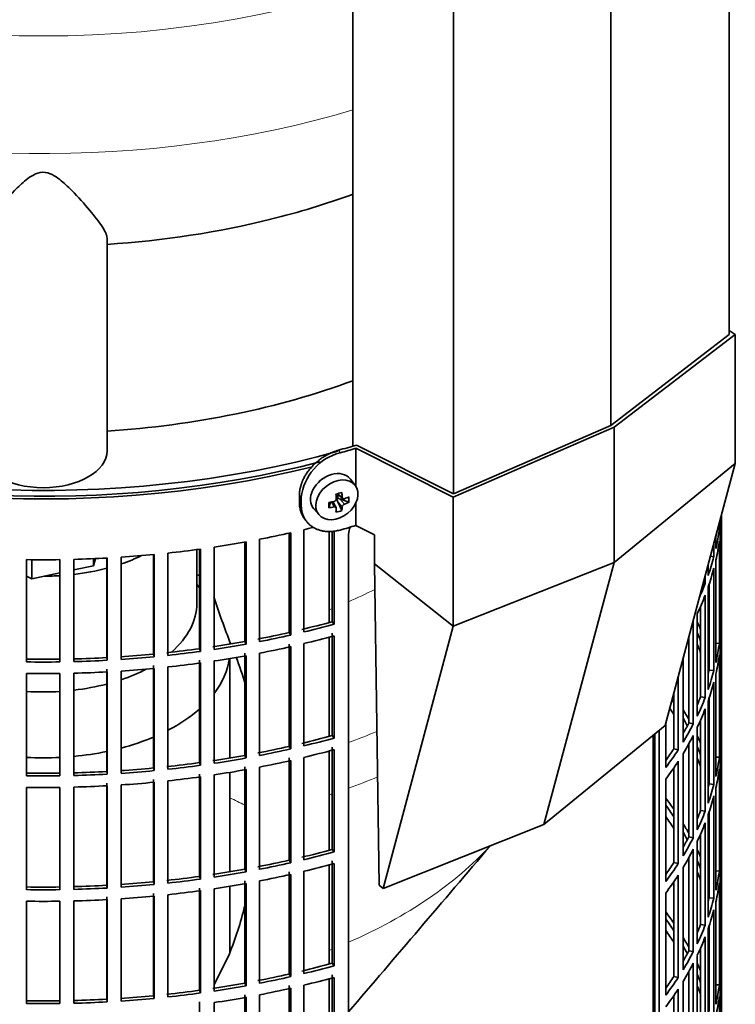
# Model space of a CAD drawing. Header units: millimetres. Extents: x 416 to 1308, y -2710 to 2025.
# Tile 6 of 27: x 1154 to 1305, y -2506 to -2298. Entities that reach past the tile are written whole.
import ezdxf

# ---------------------------------------------------------------- set-up
doc = ezdxf.new("R2010")
doc.units = ezdxf.units.MM
for name, color, linetype in [('M5X8_UNI7687', 7, 'Continuous'), ('MID_344-7', 7, 'Continuous'), ('VSI184-254_GIUNT', 7, 'Continuous'), ('VSI344-454_FILTR', 7, 'Continuous'), ('VSI344-454_SUPPO', 7, 'Continuous'), ('VSI344-454_TERMI', 7, 'Continuous'), ('VSI344_DIFFUSORE', 7, 'Continuous')]:
    doc.layers.add(name, color=color, linetype=linetype)

# ---------------------------------------------------------------- blocks, each defined once
blk = doc.blocks.new('SE4')
at = {"layer": 'M5X8_UNI7687', "color": 7, "linetype": 'Continuous', "lineweight": 35}
for p, q in [((1224.62, -2396.22), (1223.62, -2394.86)), ((1220.81, -2397.93), (1221.97, -2398.93)), ((1220.89, -2398), (1220.89, -2398.88)), ((1223.25, -2399.74), (1221.31, -2398.99)), ((1215.84, -2401.14), (1216.95, -2402.41)), ((1219.02, -2400.88), (1219.37, -2399.7)), ((1220.55, -2400.87), (1219.85, -2399.62)), ((1221.76, -2401.48), (1220.86, -2399.51))]:
    blk.add_line(p, q, dxfattribs=at)
at = {"layer": 'M5X8_UNI7687', "color": 4, "linetype": 'Continuous', "lineweight": 9}
for p, q in [((1220.93, -2397.9), (1221.86, -2398.69)), ((1221.31, -2398.99), (1222.32, -2400.14)), ((1220.13, -2400.73), (1219.54, -2399.67)), ((1221.86, -2400.67), (1220.86, -2399.51))]:
    blk.add_line(p, q, dxfattribs=at)
at = {"layer": 'M5X8_UNI7687', "color": 7, "linetype": 'Continuous', "lineweight": 35}
for centre, radius, start, end in [((1220.03, -2399.03), 0.55, 280.2783, 358.6867), ((1222.56, -2400.8), 0.71, 110.1734, 168.7917)]:
    blk.add_arc(centre, radius, start, end, dxfattribs=at)
for centre, major_axis, ratio, start_param, end_param in [((1219.66, -2397.92), (3.89, 3.14), 0.739997, 0, 3.172175), ((1219.66, -2397.92), (3.89, 3.14), 0.739997, 6.252603, 6.283185), ((1217.97, -2398.33), (8.97, 2.29), 0.035701, -1.293098, -1.143406), ((1217.18, -2394.64), (2.06, -9.79), 0.279258, 1.046834, 1.161394), ((1221.11, -2399.17), (0.391, 0.312), 0.744948, 1.56038, 2.087178), ((1221.31, -2399.4), (-0.449, 0.845), 0.482969, 0.934611, 1.452812), ((1221.31, -2399.4), (-0.837, 0.408), 0.40333, 4.914112, 5.432313), ((1216.9, -2394.72), (3.16, -9.49), 0.408248, 1.007206, 1.121766), ((1217.04, -2394.81), (9.99, 0.43), 0.510658, -1.036687, -0.922127), ((1215.19, -2396.58), (6.65, -6.44), 0.71261, 0.529363, 0.679055), ((1220.75, -2395.08), (-1.01, -9.2), 0.152739, -1.021742, -0.87205), ((1217.04, -2394.81), (9.99, 0.43), 0.510658, -1.393505, -1.278945), ((1217.04, -2394.55), (9.99, -0.48), 0.639648, -1.340934, -1.226375), ((1217.18, -2394.64), (2.06, -9.79), 0.279258, 0.690017, 0.804576), ((1216.9, -2394.72), (3.16, -9.49), 0.408248, 0.650389, 0.764948), ((1217.04, -2394.55), (9.99, -0.48), 0.639648, -0.984117, -0.869557), ((1217.97, -2393.33), (7.61, -5.28), 0.901051, 5.557555, 5.707247)]:
    blk.add_ellipse(centre, major_axis=major_axis, ratio=ratio, start_param=start_param, end_param=end_param, dxfattribs=at)
blk.add_ellipse((1220.71, -2399.22), major_axis=(-3.84, -3.1), ratio=0.739997, dxfattribs=at)
for points in [[(1221.86, -2398.69), (1221.87, -2398.71), (1221.87, -2398.74), (1221.88, -2398.78), (1221.89, -2398.81), (1221.91, -2398.85), (1221.93, -2398.88), (1221.95, -2398.91), (1221.98, -2398.93), (1222.01, -2398.96), (1222.04, -2398.98), (1222.08, -2398.99), (1222.11, -2399), (1222.15, -2399), (1222.19, -2399), (1222.23, -2399), (1222.27, -2398.99), (1222.3, -2398.98), (1222.32, -2398.98)], [(1220.58, -2401.01), (1220.58, -2401), (1220.58, -2400.97), (1220.57, -2400.94), (1220.56, -2400.91), (1220.55, -2400.88), (1220.53, -2400.85), (1220.51, -2400.82), (1220.48, -2400.8), (1220.45, -2400.78), (1220.42, -2400.76), (1220.38, -2400.74), (1220.34, -2400.73), (1220.3, -2400.72), (1220.26, -2400.72), (1220.22, -2400.72), (1220.17, -2400.72), (1220.14, -2400.73), (1220.13, -2400.73)]]:
    blk.add_open_spline(points, degree=3, dxfattribs=at)
at = {"layer": 'MID_344-7', "color": 7, "linetype": 'Continuous', "lineweight": 35}
for p, q in [((1303.72, -2364.26), (1303.72, -1138.84)), ((1278.65, -2383.46), (1278.65, -1157.81)), ((1224.11, -1162.12), (1224.11, -2387.85)), ((1245.39, -2397.93), (1245.39, -1172.28))]:
    blk.add_line(p, q, dxfattribs=at)
at = {"layer": 'VSI184-254_GIUNT', "color": 7, "linetype": 'Continuous', "lineweight": 35}
for p, q in [((1191.09, -2421.1), (1191.09, -2409.74)), ((1191.65, -2417.82), (1191.09, -2417.1)), ((1198.09, -2453.81), (1198.09, -2432.78)), ((1198.09, -2477.9), (1198.09, -2456.86)), ((1198.09, -2494.97), (1198.09, -2480.95))]:
    blk.add_line(p, q, dxfattribs=at)
for centre, major_axis, start_param, end_param in [((1158.59, -2396.61), (-32.5, 0), -4.180525, -4.017085), ((1158.59, -2396.61), (-32.5, 0), 1.772095, 1.997343), ((1158.59, -2396.61), (-32.5, 0), 1.577864, 1.67924), ((1158.59, -2421.1), (-32.5, 0), 2.557531, 3.141593), ((1158.59, -2431), (39.5, 0), 5.869049, 6.204321), ((1158.59, -2421.1), (-32.5, 0), -4.180525, -3.976979), ((1158.59, -2421.1), (-32.5, 0), 1.772095, 1.997343), ((1158.59, -2421.1), (-32.5, 0), 1.462353, 1.67924), ((1158.59, -2431), (39.5, 0), -0.839288, -0.579133), ((1158.59, -2431), (39.5, 0), -1.14036, -0.9396), ((1158.59, -2431), (39.5, 0), 4.877649, 5.059742), ((1158.59, -2431), (39.5, 0), 4.62322, 4.801558)]:
    blk.add_ellipse(centre, major_axis=major_axis, ratio=0.57735, start_param=start_param, end_param=end_param, dxfattribs=at)
at = {"layer": 'VSI344-454_FILTR', "color": 7, "linetype": 'Continuous', "lineweight": 35}
for p, q in [((1301.83, -2403.77), (1301.83, -2403.33)), ((1302.08, -2423.8), (1302.08, -2402.42)), ((1302.09, -2548.88), (1302.09, -2402.39)), ((1213.72, -2427.17), (1213.72, -2405.53)), ((1301.26, -2405.47), (1301.63, -2405.49)), ((1301.63, -2405.49), (1301.63, -2404.11)), ((1204.35, -2429.2), (1204.35, -2407.57)), ((1210.62, -2427.27), (1210.62, -2406.25)), ((1210.96, -2427.81), (1210.96, -2406.18)), ((1219.74, -2424.99), (1219.74, -2405.76)), ((1220.15, -2425.52), (1220.15, -2405.72)), ((1223.18, -2627.77), (1223.18, -2406.5)), ((1300.89, -2409.53), (1300.89, -2406.85)), ((1301.83, -2427.86), (1301.83, -2406.22)), ((1191.65, -2430.71), (1191.65, -2409.66)), ((1191.85, -2431.27), (1191.85, -2409.63)), ((1194.75, -2430.86), (1194.75, -2409.22)), ((1201.24, -2429.18), (1201.24, -2408.15)), ((1201.51, -2429.74), (1201.51, -2408.1)), ((1300.48, -2411.24), (1300.48, -2408.4)), ((1301.63, -2429.58), (1301.63, -2407.94)), ((1165.09, -2433.44), (1165.09, -2411.81)), ((1172.03, -2432.58), (1172.03, -2411.53)), ((1172.1, -2433.16), (1172.1, -2411.52)), ((1175.07, -2432.98), (1175.07, -2411.34)), ((1181.9, -2431.84), (1181.9, -2410.79)), ((1182.04, -2432.42), (1182.04, -2410.78)), ((1184.97, -2432.12), (1184.97, -2410.48)), ((1299.74, -2411.16), (1300.48, -2411.24)), ((1155.07, -2433.5), (1155.07, -2411.87)), ((1162.11, -2433.5), (1162.11, -2411.87)), ((1299.25, -2415.23), (1299.25, -2412.96)), ((1300.48, -2435.32), (1300.48, -2413.69)), ((1300.89, -2433.62), (1300.89, -2411.98)), ((1298.63, -2416.92), (1298.63, -2415.28)), ((1298.21, -2416.86), (1298.63, -2416.92)), ((1299.25, -2439.32), (1299.25, -2417.68)), ((1299.49, -2435.22), (1299.49, -2416.99)), ((1298.63, -2441.01), (1298.63, -2419.37)), ((1297.66, -2440.87), (1297.66, -2421.72)), ((1296.93, -2444.95), (1296.93, -2423.31)), ((1301.83, -2423.8), (1302.08, -2423.8)), ((1219.74, -2424.99), (1220.15, -2425.52)), ((1296.11, -2446.6), (1296.11, -2424.97)), ((1302.08, -2447.89), (1302.08, -2426.25)), ((1210.62, -2427.27), (1210.96, -2427.81)), ((1219.74, -2449.08), (1219.74, -2427.44)), ((1220.15, -2449.6), (1220.15, -2427.97)), ((1295.16, -2446.42), (1295.16, -2428.25)), ((1201.24, -2429.18), (1201.51, -2429.74)), ((1210.62, -2451.36), (1210.62, -2429.72)), ((1210.96, -2451.9), (1210.96, -2430.26)), ((1213.72, -2451.26), (1213.72, -2429.62)), ((1300.89, -2429.53), (1301.63, -2429.58)), ((1301.83, -2451.95), (1301.83, -2430.31)), ((1172.03, -2432.58), (1172.1, -2433.16)), ((1181.9, -2431.84), (1182.04, -2432.42)), ((1191.65, -2430.71), (1191.85, -2431.27)), ((1201.24, -2453.27), (1201.24, -2431.63)), ((1201.51, -2453.82), (1201.51, -2432.19)), ((1204.35, -2453.29), (1204.35, -2431.65)), ((1301.63, -2453.66), (1301.63, -2432.03)), ((1181.9, -2455.93), (1181.9, -2434.29)), ((1184.97, -2456.2), (1184.97, -2434.57)), ((1191.65, -2454.79), (1191.65, -2433.16)), ((1191.85, -2455.36), (1191.85, -2433.72)), ((1194.75, -2454.94), (1194.75, -2433.3)), ((1293.94, -2450.46), (1293.94, -2432.81)), ((1155.07, -2457.59), (1155.07, -2435.95)), ((1162.11, -2457.59), (1162.11, -2435.95)), ((1165.09, -2457.53), (1165.09, -2435.89)), ((1172.03, -2456.67), (1172.03, -2435.03)), ((1172.1, -2457.25), (1172.1, -2435.61)), ((1175.07, -2457.07), (1175.07, -2435.43)), ((1182.04, -2456.5), (1182.04, -2434.86)), ((1292.92, -2452.08), (1292.92, -2436.62)), ((1299.49, -2435.22), (1300.48, -2435.32)), ((1300.89, -2457.7), (1300.89, -2436.07)), ((1300.48, -2459.41), (1300.48, -2437.77)), ((1291.99, -2451.87), (1291.99, -2440.08)), ((1297.66, -2440.87), (1298.63, -2441.01)), ((1299.25, -2463.41), (1299.25, -2441.77)), ((1299.49, -2459.31), (1299.49, -2441.08)), ((1298.63, -2465.09), (1298.63, -2443.46)), ((1290.28, -2455.85), (1290.28, -2446.45)), ((1295.16, -2446.42), (1296.11, -2446.6)), ((1297.66, -2464.95), (1297.66, -2445.8)), ((1219.74, -2449.08), (1220.15, -2449.6)), ((1288, -2588.23), (1288, -2448.71)), ((1288.91, -2588.47), (1288.91, -2447.97)), ((1296.11, -2470.69), (1296.11, -2449.05)), ((1296.93, -2469.03), (1296.93, -2447.4)), ((1301.83, -2447.88), (1302.08, -2447.89)), ((1210.62, -2451.36), (1210.96, -2451.9)), ((1295.16, -2470.51), (1295.16, -2450.82)), ((1302.08, -2471.97), (1302.08, -2450.34)), ((1201.24, -2453.27), (1201.51, -2453.82)), ((1219.74, -2473.16), (1219.74, -2451.53)), ((1220.15, -2473.69), (1220.15, -2452.05)), ((1291.99, -2451.87), (1292.92, -2452.08)), ((1293.94, -2474.55), (1293.94, -2452.91)), ((1191.65, -2454.79), (1191.85, -2455.36)), ((1210.62, -2475.45), (1210.62, -2453.81)), ((1210.96, -2475.99), (1210.96, -2454.35)), ((1213.72, -2475.34), (1213.72, -2453.71)), ((1292.92, -2476.17), (1292.92, -2454.53)), ((1300.89, -2453.62), (1301.63, -2453.66)), ((1301.83, -2476.03), (1301.83, -2454.39)), ((1172.03, -2456.67), (1172.1, -2457.25)), ((1181.9, -2455.93), (1182.04, -2456.5)), ((1191.65, -2478.88), (1191.65, -2457.24)), ((1194.75, -2479.03), (1194.75, -2457.39)), ((1201.24, -2477.35), (1201.24, -2455.72)), ((1201.51, -2477.91), (1201.51, -2456.27)), ((1204.35, -2477.38), (1204.35, -2455.74)), ((1291.99, -2475.95), (1291.99, -2455.92)), ((1301.63, -2477.75), (1301.63, -2456.11)), ((1172.03, -2480.76), (1172.03, -2459.12)), ((1172.1, -2481.33), (1172.1, -2459.7)), ((1175.07, -2481.15), (1175.07, -2459.52)), ((1181.9, -2480.02), (1181.9, -2458.38)), ((1182.04, -2480.59), (1182.04, -2458.95)), ((1184.97, -2480.29), (1184.97, -2458.65)), ((1191.85, -2479.45), (1191.85, -2457.81)), ((1290.28, -2479.94), (1290.28, -2458.3)), ((1299.49, -2459.31), (1300.48, -2459.41)), ((1155.07, -2481.68), (1155.07, -2460.04)), ((1162.11, -2481.68), (1162.11, -2460.04)), ((1165.09, -2481.62), (1165.09, -2459.98)), ((1300.89, -2481.79), (1300.89, -2460.15)), ((1300.48, -2483.5), (1300.48, -2461.86)), ((1297.66, -2464.95), (1298.63, -2465.09)), ((1299.25, -2487.49), (1299.25, -2465.86)), ((1299.49, -2483.4), (1299.49, -2465.17)), ((1298.63, -2489.18), (1298.63, -2467.54)), ((1297.66, -2489.04), (1297.66, -2469.89)), ((1295.16, -2470.51), (1296.11, -2470.69)), ((1296.93, -2493.12), (1296.93, -2471.48)), ((1301.83, -2471.97), (1302.08, -2471.97)), ((1219.74, -2473.16), (1220.15, -2473.69)), ((1296.11, -2494.78), (1296.11, -2473.14)), ((1210.62, -2475.45), (1210.96, -2475.99)), ((1219.74, -2497.25), (1219.74, -2475.61)), ((1220.15, -2497.78), (1220.15, -2476.14)), ((1291.99, -2475.95), (1292.92, -2476.17)), ((1295.16, -2494.6), (1295.16, -2474.91)), ((1302.08, -2496.06), (1302.08, -2474.42)), ((1201.24, -2477.35), (1201.51, -2477.91)), ((1210.62, -2499.53), (1210.62, -2477.89)), ((1210.96, -2500.07), (1210.96, -2478.44)), ((1213.72, -2499.43), (1213.72, -2477.79)), ((1293.94, -2498.64), (1293.94, -2477)), ((1300.89, -2477.71), (1301.63, -2477.75)), ((1301.83, -2500.12), (1301.83, -2478.48)), ((1181.9, -2480.02), (1182.04, -2480.59)), ((1191.65, -2478.88), (1191.85, -2479.45)), ((1201.24, -2501.44), (1201.24, -2479.8)), ((1201.51, -2502), (1201.51, -2480.36)), ((1204.35, -2501.46), (1204.35, -2479.83)), ((1291.99, -2500.04), (1291.99, -2480.01)), ((1292.92, -2500.26), (1292.92, -2478.62)), ((1301.63, -2501.84), (1301.63, -2480.2)), ((1172.03, -2480.76), (1172.1, -2481.33)), ((1181.9, -2504.1), (1181.9, -2482.47)), ((1191.65, -2502.97), (1191.65, -2481.33)), ((1191.85, -2503.53), (1191.85, -2481.89)), ((1194.75, -2503.12), (1194.75, -2481.48)), ((1290.28, -2504.02), (1290.28, -2482.38)), ((1155.07, -2505.76), (1155.07, -2484.13)), ((1162.11, -2505.76), (1162.11, -2484.13)), ((1165.09, -2505.7), (1165.09, -2484.07)), ((1172.03, -2504.84), (1172.03, -2483.21)), ((1172.1, -2505.42), (1172.1, -2483.78)), ((1175.07, -2505.24), (1175.07, -2483.6)), ((1182.04, -2504.68), (1182.04, -2483.04)), ((1184.97, -2504.38), (1184.97, -2482.74)), ((1299.49, -2483.4), (1300.48, -2483.5)), ((1300.89, -2505.88), (1300.89, -2484.24)), ((1300.48, -2507.58), (1300.48, -2485.95)), ((1297.66, -2489.04), (1298.63, -2489.18)), ((1299.25, -2511.58), (1299.25, -2489.94)), ((1299.49, -2507.48), (1299.49, -2489.25)), ((1298.63, -2513.27), (1298.63, -2491.63)), ((1295.16, -2494.6), (1296.11, -2494.78)), ((1297.66, -2513.13), (1297.66, -2493.98)), ((1296.11, -2518.86), (1296.11, -2497.23)), ((1296.93, -2517.21), (1296.93, -2495.57)), ((1301.83, -2496.06), (1302.08, -2496.06)), ((1219.74, -2497.25), (1220.15, -2497.78)), ((1295.16, -2518.68), (1295.16, -2499)), ((1302.08, -2520.15), (1302.08, -2498.51)), ((1210.62, -2499.53), (1210.96, -2500.07)), ((1219.74, -2521.34), (1219.74, -2499.7)), ((1220.15, -2521.86), (1220.15, -2500.23)), ((1291.99, -2500.04), (1292.92, -2500.26)), ((1293.94, -2522.72), (1293.94, -2501.09)), ((1191.65, -2502.97), (1191.85, -2503.53)), ((1201.24, -2501.44), (1201.51, -2502)), ((1210.62, -2523.62), (1210.62, -2501.98)), ((1210.96, -2524.16), (1210.96, -2502.52)), ((1213.72, -2523.52), (1213.72, -2501.88)), ((1292.92, -2524.34), (1292.92, -2502.71)), ((1300.89, -2501.79), (1301.63, -2501.84)), ((1301.83, -2524.21), (1301.83, -2502.57)), ((1172.03, -2504.84), (1172.1, -2505.42)), ((1181.9, -2504.1), (1182.04, -2504.68)), ((1191.65, -2527.05), (1191.65, -2505.42)), ((1194.75, -2527.2), (1194.75, -2505.56)), ((1201.24, -2525.53), (1201.24, -2503.89)), ((1201.51, -2526.08), (1201.51, -2504.45)), ((1204.35, -2525.55), (1204.35, -2503.91)), ((1291.99, -2524.13), (1291.99, -2504.09)), ((1301.63, -2525.92), (1301.63, -2504.29))]:
    blk.add_line(p, q, dxfattribs=at)
for centre, radius, start, end in [((1229.46, -2407.1), 6.31, 160.7591, 174.5077), ((1158.59, -2163.39), 248.5, 269.189, 270.811), ((1158.59, -2186.18), 246.77, 269.1833, 270.8167), ((1158.59, -2185.03), 248.5, 269.189, 270.811), ((1158.59, -2187.48), 248.5, 269.189, 270.811), ((1158.59, -2210.27), 246.77, 269.1833, 270.8167), ((1158.59, -2209.12), 248.5, 269.189, 270.811), ((1158.59, -2211.57), 248.5, 269.189, 270.811), ((1158.59, -2234.36), 246.77, 269.1833, 270.8167), ((1158.59, -2233.2), 248.5, 269.189, 270.811), ((1158.59, -2235.65), 248.5, 269.189, 270.811), ((1158.59, -2258.44), 246.77, 269.1833, 270.8167), ((1158.59, -2257.29), 248.5, 269.189, 270.811)]:
    blk.add_arc(centre, radius, start, end, dxfattribs=at)
for centre, major_axis, start_param, end_param in [((1158.59, -2316.18), (143.5, 0), 2.974441, 5.120491), ((1158.59, -2316.18), (142.5, 0), 3.141593, 5.135814), ((1158.59, -2401.3), (143.5, 0), 6.223771, 6.272786), ((1158.59, -2398.85), (143.5, 0), -0.059414, -0.051136), ((1158.59, -2329.04), (143.5, 0), -1.176432, -1.161145), ((1158.59, -2398.85), (143.5, 0), -0.129227, -0.080212), ((1158.59, -2329.04), (143.5, 0), -1.246245, -1.197216), ((1158.59, -2329.04), (143.5, 0), -1.385871, -1.336842), ((1158.59, -2329.04), (143.5, 0), -1.316058, -1.267029), ((1158.59, -2401.3), (143.5, 0), -0.129227, -0.080212), ((1158.59, -2329.04), (143.5, 0), 4.757688, 4.806717), ((1158.59, -2329.04), (143.5, 0), -1.455685, -1.406655), ((1158.59, -2398.85), (143.5, 0), -0.199041, -0.150025), ((1158.59, -2401.3), (143.5, 0), -0.199041, -0.150025), ((1158.59, -2495.2), (142.5, 0), 1.33667, 1.340701), ((1158.59, -2398.85), (143.5, 0), -0.255831, -0.219838), ((1158.59, -2401.3), (143.5, 0), -0.268854, -0.219838), ((1158.59, -2422.94), (143.5, 0), 6.223771, 6.272786), ((1158.59, -2350.68), (142.5, 0), -1.176604, -1.127231), ((1158.59, -2350.68), (143.5, 0), -1.176432, -1.127403), ((1158.59, -2401.3), (143.5, 0), -0.293261, -0.289652), ((1158.59, -2447.03), (143.5, 0), 0.248961, 0.268854), ((1158.59, -2425.39), (143.5, 0), 6.223771, 6.272786), ((1158.59, -2350.68), (142.5, 0), -1.246417, -1.197044), ((1158.59, -2350.68), (143.5, 0), -1.246245, -1.197216), ((1158.59, -2353.13), (143.5, 0), -1.176432, -1.127403), ((1158.59, -2447.03), (142.5, 0), 0.219666, 0.24208), ((1158.59, -2350.68), (142.5, 0), -1.31623, -1.266857), ((1158.59, -2350.68), (143.5, 0), -1.316058, -1.267029), ((1158.59, -2353.13), (143.5, 0), -1.246245, -1.197216), ((1158.59, -2449.48), (142.5, 0), 0.219666, 0.24208), ((1158.59, -2422.94), (143.5, 0), -0.129227, -0.080212), ((1158.59, -2350.68), (142.5, 0), 4.757515, 4.806889), ((1158.59, -2350.68), (142.5, 0), -1.455857, -1.406483), ((1158.59, -2350.68), (143.5, 0), -1.455685, -1.406655), ((1158.59, -2350.68), (142.5, 0), -1.386044, -1.33667), ((1158.59, -2350.68), (143.5, 0), -1.385871, -1.336842), ((1158.59, -2353.13), (143.5, 0), -1.316058, -1.267029), ((1158.59, -2447.03), (143.5, 0), 0.190538, 0.199041), ((1158.59, -2425.39), (143.5, 0), -0.129227, -0.080212), ((1158.59, -2350.68), (143.5, 0), 4.757688, 4.806717), ((1158.59, -2353.13), (143.5, 0), -1.385871, -1.336842), ((1158.59, -2447.03), (142.5, 0), 0.149853, 0.160574), ((1158.59, -2353.13), (143.5, 0), 4.757688, 4.806717), ((1158.59, -2353.13), (143.5, 0), -1.455685, -1.406655), ((1158.59, -2422.94), (142.5, 0), -0.161977, -0.149853), ((1158.59, -2422.94), (143.5, 0), -0.199041, -0.150025), ((1158.59, -2425.39), (143.5, 0), -0.199041, -0.150025), ((1158.59, -2422.94), (142.5, 0), -0.24208, -0.219666), ((1158.59, -2422.94), (143.5, 0), -0.268854, -0.219838), ((1158.59, -2471.11), (142.5, 0), 0.359293, 0.367215), ((1158.59, -2473.56), (142.5, 0), 0.359293, 0.376293), ((1158.59, -2471.11), (143.5, 0), 0.312025, 0.338667), ((1158.59, -2425.39), (143.5, 0), -0.268854, -0.219838), ((1158.59, -2471.11), (142.5, 0), 0.297119, 0.318145), ((1158.59, -2422.94), (142.5, 0), -0.318145, -0.28948), ((1158.59, -2422.94), (143.5, 0), -0.338667, -0.289652), ((1158.59, -2374.77), (142.5, 0), -1.176604, -1.127231), ((1158.59, -2425.39), (143.5, 0), -0.338667, -0.289652), ((1158.59, -2471.11), (143.5, 0), 0.248961, 0.268854), ((1158.59, -2447.03), (143.5, 0), 6.223771, 6.272786), ((1158.59, -2374.77), (142.5, 0), -1.246417, -1.197044), ((1158.59, -2374.77), (143.5, 0), -1.176432, -1.127403), ((1158.59, -2471.11), (142.5, 0), 0.219666, 0.24208), ((1158.59, -2449.48), (143.5, 0), 6.223771, 6.272786), ((1158.59, -2374.77), (142.5, 0), -1.31623, -1.266857), ((1158.59, -2374.77), (143.5, 0), -1.246245, -1.197216), ((1158.59, -2377.22), (143.5, 0), -1.176432, -1.127403), ((1158.59, -2422.94), (142.5, 0), -0.39195, -0.359293), ((1158.59, -2422.94), (143.5, 0), -0.40848, -0.359465), ((1158.59, -2374.77), (142.5, 0), -1.386044, -1.33667), ((1158.59, -2374.77), (143.5, 0), -1.385871, -1.336842), ((1158.59, -2374.77), (143.5, 0), -1.316058, -1.267029), ((1158.59, -2377.22), (143.5, 0), -1.246245, -1.197216), ((1158.59, -2425.39), (143.5, 0), -0.40848, -0.359465), ((1158.59, -2473.56), (142.5, 0), 0.219666, 0.24208), ((1158.59, -2471.11), (143.5, 0), 0.190538, 0.199041), ((1158.59, -2447.03), (143.5, 0), -0.129227, -0.080212), ((1158.59, -2374.77), (142.5, 0), 4.757515, 4.806889), ((1158.59, -2374.77), (143.5, 0), 4.757688, 4.806717), ((1158.59, -2374.77), (142.5, 0), -1.455857, -1.406483), ((1158.59, -2374.77), (143.5, 0), -1.455685, -1.406655), ((1158.59, -2377.22), (143.5, 0), -1.316058, -1.267029), ((1158.59, -2449.48), (143.5, 0), -0.129227, -0.080212), ((1158.59, -2377.22), (143.5, 0), 4.757688, 4.806717), ((1158.59, -2377.22), (143.5, 0), -1.455685, -1.406655), ((1158.59, -2377.22), (143.5, 0), -1.385871, -1.336842), ((1158.59, -2447.03), (142.5, 0), -0.161977, -0.149853), ((1158.59, -2471.11), (142.5, 0), 0.149853, 0.160574), ((1158.59, -2447.03), (143.5, 0), -0.199041, -0.150025), ((1158.59, -2495.2), (143.5, 0), 0.37741, 0.40848), ((1158.59, -2495.2), (142.5, 0), 0.359293, 0.39195), ((1158.59, -2449.48), (143.5, 0), -0.199041, -0.150025), ((1158.59, -2447.03), (142.5, 0), -0.24208, -0.219666), ((1158.59, -2447.03), (143.5, 0), -0.268854, -0.219838), ((1158.59, -2497.65), (142.5, 0), 0.359293, 0.39195), ((1158.59, -2495.2), (143.5, 0), 0.312025, 0.338667), ((1158.59, -2449.48), (143.5, 0), -0.268854, -0.219838), ((1158.59, -2495.2), (142.5, 0), 0.297119, 0.318145), ((1158.59, -2447.03), (142.5, 0), -0.318145, -0.28948), ((1158.59, -2447.03), (143.5, 0), -0.338667, -0.289652), ((1158.59, -2471.11), (143.5, 0), 6.223771, 6.272786), ((1158.59, -2398.85), (142.5, 0), -1.176604, -1.127231), ((1158.59, -2398.85), (143.5, 0), -1.176432, -1.127403), ((1158.59, -2449.48), (143.5, 0), -0.338667, -0.289652), ((1158.59, -2495.2), (143.5, 0), 0.248961, 0.268854), ((1158.59, -2398.85), (142.5, 0), -1.246417, -1.197044), ((1158.59, -2398.85), (143.5, 0), -1.246245, -1.197216), ((1158.59, -2401.3), (143.5, 0), -1.176432, -1.127403), ((1158.59, -2447.03), (142.5, 0), -0.39195, -0.359293), ((1158.59, -2447.03), (143.5, 0), -0.40848, -0.359465), ((1158.59, -2495.2), (142.5, 0), 0.219666, 0.24208), ((1158.59, -2473.56), (143.5, 0), 6.223771, 6.272786), ((1158.59, -2398.85), (142.5, 0), -1.31623, -1.266857), ((1158.59, -2398.85), (143.5, 0), -1.316058, -1.267029), ((1158.59, -2401.3), (143.5, 0), -1.246245, -1.197216), ((1158.59, -2497.65), (142.5, 0), 0.219666, 0.24208), ((1158.59, -2471.11), (143.5, 0), -0.129227, -0.080212), ((1158.59, -2398.85), (142.5, 0), -1.455857, -1.406483), ((1158.59, -2398.85), (142.5, 0), -1.386044, -1.33667), ((1158.59, -2398.85), (143.5, 0), -1.385871, -1.336842), ((1158.59, -2401.3), (143.5, 0), -1.316058, -1.267029), ((1158.59, -2449.48), (143.5, 0), -0.40848, -0.359465), ((1158.59, -2495.2), (143.5, 0), 0.190538, 0.199041), ((1158.59, -2473.56), (143.5, 0), -0.129227, -0.080212), ((1158.59, -2398.85), (142.5, 0), 4.757515, 4.806889), ((1158.59, -2398.85), (143.5, 0), 4.757688, 4.806717), ((1158.59, -2398.85), (143.5, 0), -1.455685, -1.406655), ((1158.59, -2401.3), (143.5, 0), -1.385871, -1.336842), ((1158.59, -2495.2), (142.5, 0), 0.149853, 0.160574), ((1158.59, -2401.3), (143.5, 0), 4.757688, 4.806717), ((1158.59, -2401.3), (143.5, 0), -1.455685, -1.406655), ((1158.59, -2471.11), (142.5, 0), -0.161977, -0.149853), ((1158.59, -2471.11), (143.5, 0), -0.199041, -0.150025), ((1158.59, -2519.29), (143.5, 0), 0.37741, 0.40848), ((1158.59, -2473.56), (143.5, 0), -0.199041, -0.150025), ((1158.59, -2519.29), (142.5, 0), 0.359293, 0.39195), ((1158.59, -2521.74), (142.5, 0), 0.359293, 0.39195), ((1158.59, -2471.11), (142.5, 0), -0.24208, -0.219666), ((1158.59, -2471.11), (143.5, 0), -0.268854, -0.219838), ((1158.59, -2519.29), (143.5, 0), 0.312025, 0.338667), ((1158.59, -2473.56), (143.5, 0), -0.268854, -0.219838), ((1158.59, -2519.29), (142.5, 0), 0.297119, 0.318145), ((1158.59, -2471.11), (142.5, 0), -0.318145, -0.28948), ((1158.59, -2471.11), (143.5, 0), -0.338667, -0.289652), ((1158.59, -2473.56), (143.5, 0), -0.338667, -0.289652), ((1158.59, -2495.2), (143.5, 0), 6.223771, 6.272786), ((1158.59, -2422.94), (142.5, 0), -1.176604, -1.127231), ((1158.59, -2422.94), (143.5, 0), -1.176432, -1.127403), ((1158.59, -2519.29), (143.5, 0), 0.248961, 0.268854), ((1158.59, -2497.65), (143.5, 0), 6.223771, 6.272786), ((1158.59, -2422.94), (142.5, 0), -1.246417, -1.197044), ((1158.59, -2422.94), (143.5, 0), -1.246245, -1.197216), ((1158.59, -2425.39), (143.5, 0), -1.176432, -1.127403), ((1158.59, -2471.11), (142.5, 0), -0.39195, -0.359293), ((1158.59, -2471.11), (143.5, 0), -0.40848, -0.359465), ((1158.59, -2519.29), (142.5, 0), 0.219666, 0.24208), ((1158.59, -2422.94), (142.5, 0), -1.386044, -1.33667), ((1158.59, -2422.94), (142.5, 0), -1.31623, -1.266857), ((1158.59, -2422.94), (143.5, 0), -1.316058, -1.267029), ((1158.59, -2425.39), (143.5, 0), -1.246245, -1.197216), ((1158.59, -2473.56), (143.5, 0), -0.40848, -0.359465), ((1158.59, -2521.74), (142.5, 0), 0.219666, 0.24208), ((1158.59, -2519.29), (143.5, 0), 0.190538, 0.199041), ((1158.59, -2495.2), (143.5, 0), -0.129227, -0.080212), ((1158.59, -2422.94), (142.5, 0), 4.757515, 4.806889), ((1158.59, -2422.94), (143.5, 0), 4.757688, 4.806717), ((1158.59, -2422.94), (142.5, 0), -1.455857, -1.406483), ((1158.59, -2422.94), (143.5, 0), -1.455685, -1.406655), ((1158.59, -2422.94), (143.5, 0), -1.385871, -1.336842), ((1158.59, -2425.39), (143.5, 0), -1.316058, -1.267029), ((1158.59, -2497.65), (143.5, 0), -0.129227, -0.080212)]:
    blk.add_ellipse(centre, major_axis=major_axis, ratio=0.57735, start_param=start_param, end_param=end_param, dxfattribs=at)
at = {"layer": 'VSI344-454_SUPPO', "color": 7, "linetype": 'Continuous', "lineweight": 35}
for p, q in [((1219.07, -2425.17), (1219.07, -2405.82)), ((1169.2, -2413.19), (1169.67, -2411.64)), ((1169.2, -2413.19), (1169.2, -2411.66)), ((1156.18, -2415.92), (1156.18, -2411.88)), ((1165.09, -2414.05), (1169.2, -2413.19)), ((1155.07, -2415.39), (1156.18, -2415.92)), ((1156.18, -2415.92), (1162.11, -2414.68)), ((1219.07, -2449.26), (1219.07, -2428.26)), ((1287.62, -2592.38), (1287.62, -2449.02)), ((1219.07, -2473.35), (1219.07, -2452.35)), ((1219.07, -2497.43), (1219.07, -2476.43)), ((1194.75, -2501.78), (1197.97, -2495.26)), ((1219.07, -2521.52), (1219.07, -2500.52))]:
    blk.add_line(p, q, dxfattribs=at)
for centre, radius, start, end in [((1337.01, -2374.56), 149.3, 197.6267, 201.6804), ((1145.07, -2453.89), 58.39, 15.643, 21.5141), ((-25866.95, 20652.54), 35640.76, 319.471995, 319.546267), ((1124.48, -2466.13), 79.06, 338.3769, 346.0427)]:
    blk.add_arc(centre, radius, start, end, dxfattribs=at)
blk.add_ellipse((1158.59, -2314.96), major_axis=(142.5, 0), ratio=0.57735, start_param=3.023053, end_param=5.165189, dxfattribs=at)
at = {"layer": 'VSI344-454_SUPPO', "color": 4, "linetype": 'Continuous', "lineweight": 9}
for centre, major_axis, start_param, end_param in [((1158.59, -2371.53), (106.99, 0), -0.922642, -0.855927), ((1158.59, -2371.53), (106.99, 0), -0.96998, -0.962313), ((1158.59, -2390.77), (122, 0), -1.012881, -0.953776), ((1158.59, -2400.45), (122, 0), -1.012881, -0.952299), ((1158.59, -2400.45), (122, 0), -1.052104, -1.045723), ((1158.59, -2491), (63.54, 0), 0.834953, 0.899918), ((1158.59, -2443.71), (106.8, 0), 5.361828, 5.798996), ((1158.59, -2443.71), (106.8, 0), -0.968818, -0.961131)]:
    blk.add_ellipse(centre, major_axis=major_axis, ratio=0.57735, start_param=start_param, end_param=end_param, dxfattribs=at)
at = {"layer": 'VSI344-454_TERMI', "color": 7, "linetype": 'Continuous', "lineweight": 35}
for p, q in [((1305, -2364.23), (1303.72, -2363.38)), ((1303.72, -2364.26), (1278.65, -2383.46)), ((1279.37, -2383.87), (1305, -2364.23)), ((1305, -2391.51), (1305, -2364.23)), ((1245.35, -2398.67), (1279.37, -2383.87)), ((1278.65, -2383.46), (1245.39, -2397.93)), ((1279.37, -2412.45), (1279.37, -2383.87)), ((1224.72, -2388.32), (1245.35, -2398.67)), ((1224.72, -2396.36), (1224.72, -2388.32)), ((1245.39, -2397.93), (1224.86, -2387.63)), ((1279.37, -2412.45), (1305, -2391.51)), ((1305, -2391.51), (1290.15, -2446.96)), ((1212.8, -2398.2), (1212.8, -2399.83)), ((1213.18, -2398.73), (1213.18, -2400.37)), ((1245.35, -2425.95), (1245.35, -2398.67)), ((1224.72, -2404.65), (1224.72, -2399.93)), ((1213.61, -2402.82), (1214.16, -2403.59)), ((1224.72, -2404.65), (1228.64, -2406.61)), ((1228.64, -2412.73), (1228.64, -2406.61)), ((1228.64, -2412.73), (1245.35, -2425.95)), ((1229.67, -2480.75), (1228.64, -2412.73)), ((1245.35, -2425.95), (1279.37, -2412.45)), ((1279.37, -2412.45), (1264.51, -2467.89)), ((1245.35, -2425.95), (1230.49, -2481.4)), ((1290.15, -2446.96), (1264.51, -2467.89)), ((1264.51, -2467.89), (1230.49, -2481.4)), ((1230.49, -2481.4), (1229.67, -2480.75))]:
    blk.add_line(p, q, dxfattribs=at)
at = {"layer": 'VSI344-454_TERMI', "color": 4, "linetype": 'Continuous', "lineweight": 9}
for p, q in [((1221.03, -2388.74), (1221.41, -2389.27)), ((1212.8, -2398.2), (1213.18, -2398.73)), ((1213.18, -2400.37), (1212.8, -2399.83))]:
    blk.add_line(p, q, dxfattribs=at)
at = {"layer": 'VSI344-454_TERMI', "color": 7, "linetype": 'Continuous', "lineweight": 35}
blk.add_arc((1224.08, -2399.9), 10.96, 104.0959, 173.8897, dxfattribs=at)
for centre, major_axis, start_param, end_param in [((1158.59, -2314.14), (143.5, 0), -1.120604, -1.090727), ((1158.59, -2314.14), (144.5, 0), -1.121039, -1.095444), ((1158.59, -2330.47), (144.5, 0), -1.121039, -1.095444)]:
    blk.add_ellipse(centre, major_axis=major_axis, ratio=0.57735, start_param=start_param, end_param=end_param, dxfattribs=at)
for points, knots in [([(1212.8, -2398.2), (1212.8, -2398.12), (1212.81, -2397.96), (1212.82, -2397.71), (1212.84, -2397.46), (1212.87, -2397.22), (1212.91, -2396.97), (1212.96, -2396.72), (1213.02, -2396.48), (1213.09, -2396.23), (1213.16, -2395.98), (1213.25, -2395.73), (1213.34, -2395.48), (1213.51, -2395.06), (1213.78, -2394.49), (1214.2, -2393.77), (1214.69, -2393.07), (1215.24, -2392.39), (1215.85, -2391.75), (1216.5, -2391.16), (1217.2, -2390.61), (1217.84, -2390.17), (1218.43, -2389.82), (1218.94, -2389.55), (1219.45, -2389.3), (1219.97, -2389.08), (1220.5, -2388.89), (1220.85, -2388.79), (1221.03, -2388.74)], [0, 0, 0, 0, 0.021051, 0.042002, 0.062876, 0.083693, 0.104478, 0.125254, 0.146042, 0.166866, 0.187748, 0.208712, 0.229779, 0.250971, 0.313214, 0.375619, 0.438632, 0.501394, 0.564154, 0.627126, 0.689277, 0.751393, 0.793158, 0.834556, 0.875762, 0.916954, 0.958308, 1, 1, 1, 1]), ([(1213.78, -2403.05), (1213.66, -2402.88), (1213.47, -2402.57), (1213.24, -2402.1), (1213.08, -2401.67), (1212.96, -2401.23), (1212.87, -2400.78), (1212.81, -2400.31), (1212.81, -2399.99), (1212.8, -2399.83)], [0.6886313, 0.6886313, 0.6886313, 0.6886313, 0.7490621, 0.7913108, 0.8331485, 0.874754, 0.9163096, 0.957998, 1, 1, 1, 1]), ([(1213.18, -2400.37), (1213.18, -2400.45), (1213.18, -2400.61), (1213.2, -2400.85), (1213.22, -2401.08), (1213.25, -2401.31), (1213.29, -2401.54), (1213.34, -2401.77), (1213.4, -2401.99), (1213.46, -2402.2), (1213.54, -2402.42), (1213.62, -2402.63), (1213.72, -2402.84), (1213.88, -2403.17), (1214.16, -2403.61), (1214.58, -2404.13), (1215.07, -2404.59), (1215.62, -2404.99), (1216.23, -2405.33), (1216.88, -2405.59), (1217.57, -2405.79), (1218.22, -2405.89), (1218.8, -2405.93), (1219.31, -2405.93), (1219.83, -2405.9), (1220.35, -2405.84), (1220.88, -2405.74), (1221.23, -2405.65), (1221.41, -2405.6)], [0, 0, 0, 0, 0.021051, 0.042001, 0.062873, 0.08369, 0.104474, 0.125249, 0.146036, 0.166859, 0.18774, 0.208703, 0.229768, 0.250959, 0.313199, 0.375603, 0.438616, 0.501374, 0.564129, 0.627102, 0.689223, 0.75131, 0.793093, 0.834507, 0.875728, 0.916932, 0.958298, 1, 1, 1, 1])]:
    blk.add_open_spline(points, degree=3, knots=knots, dxfattribs=at)
at = {"layer": 'VSI344_DIFFUSORE', "color": 7, "linetype": 'Continuous', "lineweight": 35}
blk.add_line((1172.09, -2388.86), (1172.09, -2343.87), dxfattribs=at)
blk.add_arc((1168.38, -2181.73), 162.69, 283.6229, 290.0428, dxfattribs=at)
at = {"layer": 'VSI344_DIFFUSORE', "color": 4, "linetype": 'Continuous', "lineweight": 9}
for centre, major_axis, start_param, end_param in [((1158.59, -2222.24), (136.58, 0), 2.759841, 5.212737), ((1158.59, -2243.92), (-142.13, 0), 0.049778, 2.049895)]:
    blk.add_ellipse(centre, major_axis=major_axis, ratio=0.57735, start_param=start_param, end_param=end_param, dxfattribs=at)
at = {"layer": 'VSI344_DIFFUSORE', "color": 7, "linetype": 'Continuous', "lineweight": 35}
for centre, major_axis, start_param, end_param in [((1158.59, -2275.46), (121.5, 0), 4.82373, 5.120026), ((1158.59, -2314.96), (121.5, 0), 4.82373, 5.281941), ((1158.59, -2388.86), (13.5, 0), 3.141593, 6.283185)]:
    blk.add_ellipse(centre, major_axis=major_axis, ratio=0.57735, start_param=start_param, end_param=end_param, dxfattribs=at)
blk.add_open_spline([(1172.09, -2343.87), (1172.09, -2343.22), (1171.69, -2342.39), (1170.37, -2340.39), (1169.46, -2339.22), (1167.3, -2336.64), (1166.05, -2335.21), (1163.81, -2332.95), (1163.01, -2332.17), (1161.61, -2331.08), (1161.1, -2330.72), (1159.93, -2330.14), (1159.22, -2329.92), (1157.77, -2329.95), (1157.09, -2330.2), (1155.95, -2330.81), (1155.45, -2331.16), (1154.07, -2332.26), (1153.28, -2333.02), (1151.09, -2335.26), (1149.83, -2336.69), (1147.68, -2339.26), (1146.79, -2340.4), (1145.49, -2342.38), (1145.09, -2343.22), (1145.09, -2343.87)], degree=3, knots=[0, 0, 0, 0, 0.125, 0.125, 0.25, 0.25, 0.375, 0.375, 0.4375, 0.4375, 0.46875, 0.46875, 0.5, 0.5, 0.53125, 0.53125, 0.5625, 0.5625, 0.625, 0.625, 0.75, 0.75, 0.875, 0.875, 1, 1, 1, 1], dxfattribs=at)

msp = doc.modelspace()

# ---------------------------------------------------------------- block references
msp.add_blockref('SE4', (0, 0))

doc.saveas('drawing.dxf')
